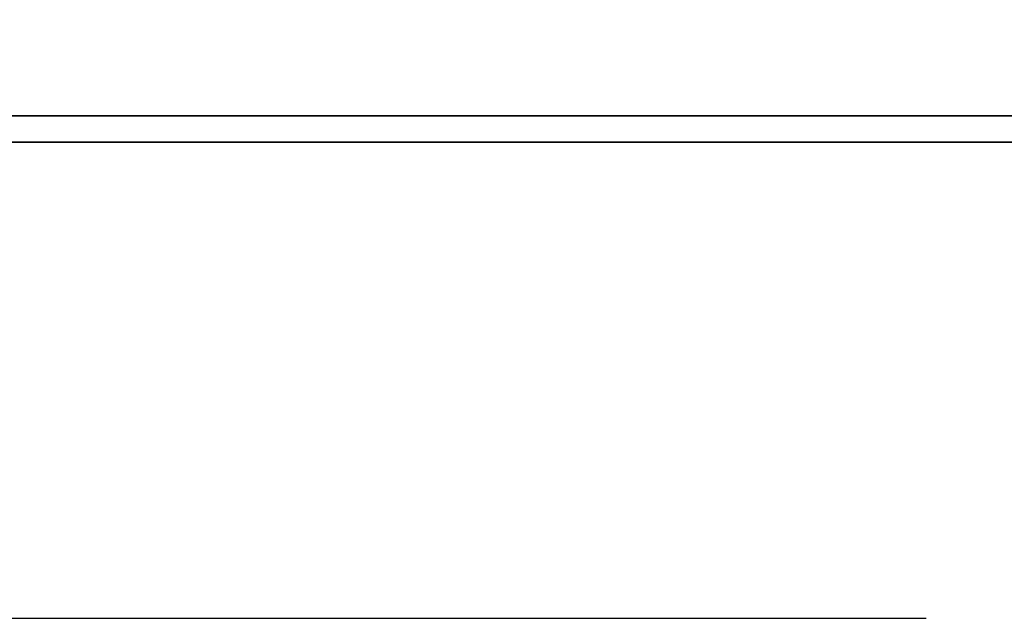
# Model space of a CAD drawing. Extents: x 36 to 141, y 71 to 133.
# Tile 37 of 47: x 124.63 to 127.57, y 98.27 to 100.05. Entities that reach past the tile are written whole.
import ezdxf

# ---------------------------------------------------------------- set-up
doc = ezdxf.new("R2010")
doc.units = 0
doc.header["$LTSCALE"] = 5
doc.header["$MEASUREMENT"] = 0
doc.linetypes.add('CENTER', pattern=[2, 1.25, -0.25, 0.25, -0.25])
for name, color, linetype in [('CL', 1, 'CENTER'), ('DIM', 4, 'CONTINUOUS'), ('layer 1', 7, 'CONTINUOUS')]:
    doc.layers.add(name, color=color, linetype=linetype)

# ---------------------------------------------------------------- blocks, each defined once
blk = doc.blocks.new('TBI MOTION logo(完整正式版)')
at = {"layer": 'layer 1', "color": 22, "lineweight": 35}
blk.add_open_spline([(75.90875, -9.47875), (75.90875, -9.47875), (75.90875, -12.28625), (75.90875, -12.28625), (75.90875, -12.28625), (75.90875, -12.28625), (75.90875, -12.47875), (75.90875, -12.47875), (75.90875, -12.47875), (75.90875, -12.47875), (75.71625, -12.47875), (75.71625, -12.47875), (75.71625, -12.47875), (75.71625, -12.47875), (-88.32875, -12.47875), (-88.32875, -12.47875), (-88.32875, -12.47875), (-88.32875, -12.47875), (-88.32875, -13.29375), (-88.32875, -13.29375), (-88.32875, -13.29375), (-88.32875, -13.29375), (82.89125, -13.29375), (82.89125, -13.29375), (82.89125, -13.29375), (82.89125, -13.29375), (75.90875, -9.47875), (75.90875, -9.47875)], degree=3, knots=[0, 0, 0, 0, 0.14285714, 0.14285714, 0.14285714, 0.14285715, 0.28571429, 0.28571429, 0.28571429, 0.2857143, 0.42857143, 0.42857143, 0.42857143, 0.42857144, 0.57142857, 0.57142857, 0.57142857, 0.57142858, 0.71428571, 0.71428571, 0.71428571, 0.71428572, 0.85714286, 0.85714286, 0.85714286, 0.85714287, 1, 1, 1, 1], dxfattribs=at)

msp = doc.modelspace()

# ---------------------------------------------------------------- linework, layer by layer
at = {"layer": 'CL', "color": 7, "ltscale": 0.5}
msp.add_line((99.2107, 98.2651), (136.2176, 98.2651), dxfattribs=at)

# ---------------------------------------------------------------- block references
at = {"layer": 'DIM', "color": 7, "xscale": 0.0957784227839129, "yscale": 0.0957784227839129, "zscale": 0.0957784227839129}
msp.add_blockref('TBI MOTION logo(完整正式版)', (122.5818, 100.9608), dxfattribs=at)

doc.saveas('drawing.dxf')
